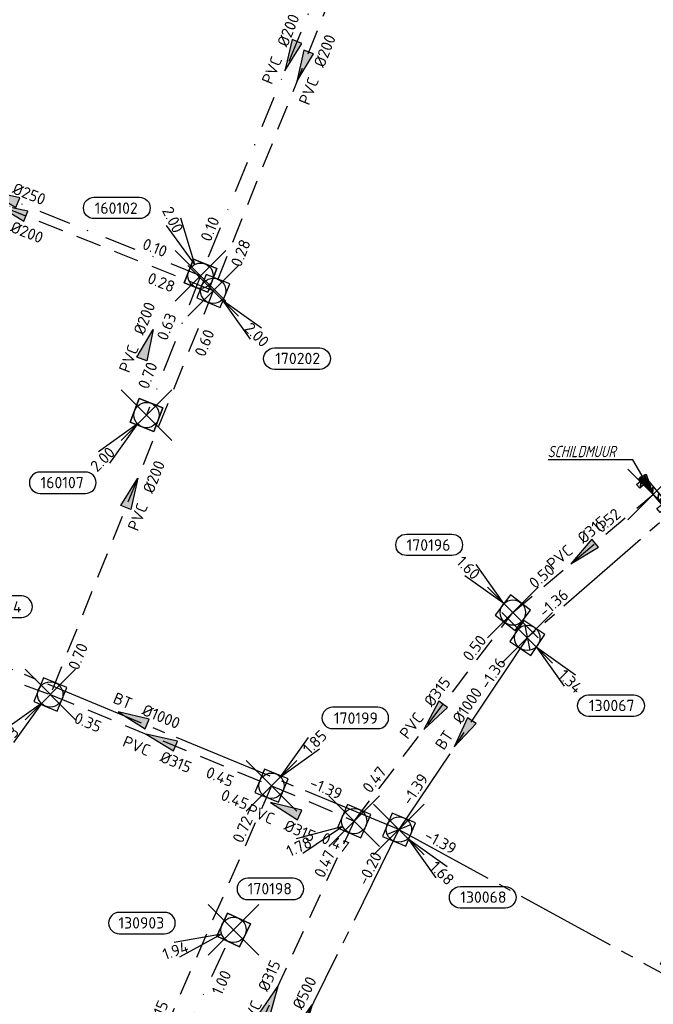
# Model space of a CAD drawing. Header units: metres. Extents: x 153343 to 157271, y 461673 to 467005.
# Tile 159 of 191: x 154210 to 154285, y 466529 to 466646. Entities that reach past the tile are written whole.
import ezdxf
from ezdxf.enums import TextEntityAlignment as Align

# ---------------------------------------------------------------- set-up
doc = ezdxf.new("R2010")
doc.units = ezdxf.units.M
doc.header["$LTSCALE"] = 0.75
doc.header["$PDMODE"] = 3
doc.header["$PDSIZE"] = 3
for name, pattern in [('RI-GWA_BETON', [22, 16, -2, 2, -2]), ('RI-HWA_PVC', [6.4, 4, -2.4]), ('RI-VWA_PVC', [11, 5, -3, 0, -3])]:
    doc.linetypes.add(name, pattern=pattern)
doc.layers.get('0').update_dxf_attribs({"lineweight": 25})
doc.layers.get('defpoints').update_dxf_attribs({"lineweight": 25})
for name, color, linetype in [('B-OI-RI-AANPIJLING', 1, 'Continuous'), ('B-OI-RI-GWA_RIOOLPUT_INSPECTIEPUT-S @ 0.75', 11, 'Continuous'), ('B-OI-RI-GWA_TRANSPORTLEIDING_BETON_1000-G', 11, 'RI-GWA_BETON'), ('B-OI-RI-GWA_TRANSPORTLEIDING_BETON_500-G', 11, 'RI-GWA_BETON'), ('B-OI-RI-HWA_PUTNUMMER-S @ 0.75', 151, 'Continuous'), ('B-OI-RI-HWA_TRANSPORTLEIDING_PVC_200-G', 151, 'RI-HWA_PVC'), ('B-OI-RI-HWA_TRANSPORTLEIDING_PVC_315-G', 151, 'RI-HWA_PVC'), ('B-OI-RI-VWA_PUTNUMMER-S @ 0.75', 33, 'Continuous'), ('B-OI-RI-VWA_TRANSPORTLEIDING_PVC_200-G', 33, 'RI-VWA_PVC'), ('B-OI-RI-VWA_TRANSPORTLEIDING_PVC_250-G', 33, 'RI-VWA_PVC')]:
    doc.layers.add(name, color=color, linetype=linetype)
for name, color, linetype, lineweight in [('B-OI-RI-GWA_PUTNUMMER-S @ 0.75', 11, 'Continuous', 25), ('B-OI-RI-GWA_STROOMRICHTING-S @ 0.75', 11, 'Continuous', 25), ('B-OI-RI-HWA_RIOOLPUT_INSPECTIEPUT-S', 151, 'Continuous', 25), ('B-OI-RI-HWA_SCHILDMUUR-S @ 0.75', 151, 'Continuous', 25), ('B-OI-RI-HWA_STROOMRICHTING-S @ 0.75', 151, 'Continuous', 25), ('B-OI-RI-VWA_RIOOLPUT_INSPECTIEPUT_BETON-S', 33, 'Continuous', 25), ('B-OI-RI-VWA_STROOMRICHTING-S @ 0.75', 33, 'Continuous', 25), ('N-OI-RI-BIJZONDERDERHEDEN-T18', 134, 'Continuous', 18)]:
    doc.layers.add(name, color=color, linetype=linetype, lineweight=lineweight)
doc.layers.add('inspectieput', color=7, linetype='Continuous', plot=False)
doc.layers.add('schildmuur', color=7, linetype='Continuous', plot=False)
doc.styles.add('NLCS-ISO', font='isocpeur.ttf')
doc.styles.add('NLCS-ISO-M750-T18_CURSIEF', font='NLCS-ISO.ttf', dxfattribs={"oblique": 15, "height": 1.35})

# ---------------------------------------------------------------- blocks, each defined once
blk = doc.blocks.new('*U178')
at = {"ltscale": 0.1}
blk.add_hatch(color=256, dxfattribs=at).paths.add_polyline_path([(-2.5, 0), (2.5, -0.83), (2.5, 0.83)])
at = {"ltscale": 0.1, "flags": 128}
blk.add_lwpolyline([(-2.5, 0), (2.5, -0.83), (2.5, 0.83)], close=True, dxfattribs=at)
at = {"ltscale": 0.1, "style": 'NLCS-ISO'}
for tag, p in [('BOBL', (-9.55, -3.24)), ('MAT', (-1, -3.74))]:
    blk.add_attdef(tag, text='', height=1.8, dxfattribs=at).set_placement(p, align=Align.BOTTOM_RIGHT)
for tag, p in [('DIA', (1, -3.74)), ('BOBR', (8.61, -3.24))]:
    blk.add_attdef(tag, text='', height=1.8, dxfattribs=at).set_placement(p, align=Align.BOTTOM_LEFT)
at = {"layer": 'defpoints', "ltscale": 0.1, "style": 'NLCS-ISO', "flags": 1}
blk.add_attdef('JVA', text='', height=1.8, dxfattribs=at).set_placement((0, -1), align=Align.TOP_CENTER)
blk = doc.blocks.new('*U186')
at = {"ltscale": 0.1}
blk.add_hatch(color=256, dxfattribs=at).paths.add_polyline_path([(2.5, 0), (-2.5, -0.83), (-2.5, 0.83)])
at = {"ltscale": 0.1, "flags": 128}
blk.add_lwpolyline([(2.5, 0), (-2.5, -0.83), (-2.5, 0.83)], close=True, dxfattribs=at)
at = {"ltscale": 0.1, "style": 'NLCS-ISO'}
for tag, p in [('BOBL', (-25.03, -3.24)), ('MAT', (-1, -3.74))]:
    blk.add_attdef(tag, text='', height=1.8, dxfattribs=at).set_placement(p, align=Align.BOTTOM_RIGHT)
for tag, p in [('DIA', (1, -3.74)), ('BOBR', (24.08, -3.23))]:
    blk.add_attdef(tag, text='', height=1.8, dxfattribs=at).set_placement(p, align=Align.BOTTOM_LEFT)
at = {"layer": 'defpoints', "ltscale": 0.1, "style": 'NLCS-ISO', "flags": 1}
blk.add_attdef('JVA', text='', height=1.8, dxfattribs=at).set_placement((0, -1), align=Align.TOP_CENTER)
blk = doc.blocks.new('*U29')
at = {"ltscale": 0.1}
blk.add_hatch(color=256, dxfattribs=at).paths.add_polyline_path([(-2.5, 0), (2.5, -0.83), (2.5, 0.83)])
at = {"ltscale": 0.1, "flags": 128}
blk.add_lwpolyline([(-2.5, 0), (2.5, -0.83), (2.5, 0.83)], close=True, dxfattribs=at)
at = {"ltscale": 0.1, "style": 'NLCS-ISO'}
for tag, p in [('BOBL', (-25.04, -3.24)), ('MAT', (-1, -3.74))]:
    blk.add_attdef(tag, text='', height=1.8, dxfattribs=at).set_placement(p, align=Align.BOTTOM_RIGHT)
for tag, p in [('DIA', (1, -3.74)), ('BOBR', (24.09, -3.23))]:
    blk.add_attdef(tag, text='', height=1.8, dxfattribs=at).set_placement(p, align=Align.BOTTOM_LEFT)
at = {"layer": 'defpoints', "ltscale": 0.1, "style": 'NLCS-ISO', "flags": 1}
blk.add_attdef('JVA', text='', height=1.8, dxfattribs=at).set_placement((0, -1), align=Align.TOP_CENTER)
blk = doc.blocks.new('*U30')
at = {"ltscale": 0.1}
blk.add_hatch(color=256, dxfattribs=at).paths.add_polyline_path([(-2.5, 0), (2.5, -0.83), (2.5, 0.83)])
at = {"ltscale": 0.1, "flags": 128}
blk.add_lwpolyline([(-2.5, 0), (2.5, -0.83), (2.5, 0.83)], close=True, dxfattribs=at)
at = {"ltscale": 0.1, "style": 'NLCS-ISO'}
for tag, p in [('BOBR', (27.83, 0.02)), ('DIA', (1, -3.74))]:
    blk.add_attdef(tag, text='', height=1.8, dxfattribs=at).set_placement(p, align=Align.BOTTOM_LEFT)
for tag, p in [('BOBL', (-28.78, -3.24)), ('MAT', (-1, -3.74))]:
    blk.add_attdef(tag, text='', height=1.8, dxfattribs=at).set_placement(p, align=Align.BOTTOM_RIGHT)
at = {"layer": 'defpoints', "ltscale": 0.1, "style": 'NLCS-ISO', "flags": 1}
blk.add_attdef('JVA', text='', height=1.8, dxfattribs=at).set_placement((0, -1), align=Align.TOP_CENTER)
blk = doc.blocks.new('*U32')
at = {"ltscale": 0.1}
blk.add_hatch(color=256, dxfattribs=at).paths.add_polyline_path([(2.5, 0), (-2.5, -0.83), (-2.5, 0.83)])
at = {"ltscale": 0.1, "flags": 128}
blk.add_lwpolyline([(2.5, 0), (-2.5, -0.83), (-2.5, 0.83)], close=True, dxfattribs=at)
at = {"ltscale": 0.1, "style": 'NLCS-ISO'}
for tag, p in [('BOBL', (-34.76, 0)), ('MAT', (-1, 0.5))]:
    blk.add_attdef(tag, text='', height=1.8, dxfattribs=at).set_placement(p, align=Align.BOTTOM_RIGHT)
for tag, p in [('DIA', (1, 0.5)), ('BOBR', (33.81, -0.02))]:
    blk.add_attdef(tag, text='', height=1.8, dxfattribs=at).set_placement(p, align=Align.BOTTOM_LEFT)
at = {"layer": 'defpoints', "ltscale": 0.1, "style": 'NLCS-ISO', "flags": 1}
blk.add_attdef('JVA', text='', height=1.8, dxfattribs=at).set_placement((0, -1), align=Align.TOP_CENTER)
blk = doc.blocks.new('*U37')
at = {"ltscale": 0.1}
blk.add_hatch(color=256, dxfattribs=at).paths.add_polyline_path([(-2.5, 0), (2.5, -0.83), (2.5, 0.83)])
at = {"ltscale": 0.1, "flags": 128}
blk.add_lwpolyline([(-2.5, 0), (2.5, -0.83), (2.5, 0.83)], close=True, dxfattribs=at)
at = {"ltscale": 0.1, "style": 'NLCS-ISO'}
for tag, p in [('BOBL', (-5.66, -3.24)), ('MAT', (-1, -3.74))]:
    blk.add_attdef(tag, text='', height=1.8, dxfattribs=at).set_placement(p, align=Align.BOTTOM_RIGHT)
for tag, p in [('DIA', (1, -3.74)), ('BOBR', (7.22, -3.24))]:
    blk.add_attdef(tag, text='', height=1.8, dxfattribs=at).set_placement(p, align=Align.BOTTOM_LEFT)
at = {"layer": 'defpoints', "ltscale": 0.1, "style": 'NLCS-ISO', "flags": 1}
blk.add_attdef('JVA', text='', height=1.8, dxfattribs=at).set_placement((0, -1), align=Align.TOP_CENTER)
blk = doc.blocks.new('*U38')
at = {"ltscale": 0.1}
blk.add_hatch(color=256, dxfattribs=at).paths.add_polyline_path([(2.5, 0), (-2.5, -0.83), (-2.5, 0.83)])
at = {"ltscale": 0.1, "flags": 128}
blk.add_lwpolyline([(2.5, 0), (-2.5, -0.83), (-2.5, 0.83)], close=True, dxfattribs=at)
at = {"ltscale": 0.1, "style": 'NLCS-ISO'}
for tag, p in [('BOBL', (-21.95, 0)), ('MAT', (-1, 0.5))]:
    blk.add_attdef(tag, text='', height=1.8, dxfattribs=at).set_placement(p, align=Align.BOTTOM_RIGHT)
for tag, p in [('DIA', (1, 0.5)), ('BOBR', (21.01, -0.01))]:
    blk.add_attdef(tag, text='', height=1.8, dxfattribs=at).set_placement(p, align=Align.BOTTOM_LEFT)
at = {"layer": 'defpoints', "ltscale": 0.1, "style": 'NLCS-ISO', "flags": 1}
blk.add_attdef('JVA', text='', height=1.8, dxfattribs=at).set_placement((0, -1), align=Align.TOP_CENTER)
blk = doc.blocks.new('*U33')
at = {"ltscale": 0.1}
blk.add_hatch(color=256, dxfattribs=at).paths.add_polyline_path([(-2.5, 0), (2.5, -0.83), (2.5, 0.83)])
at = {"ltscale": 0.1, "flags": 128}
blk.add_lwpolyline([(-2.5, 0), (2.5, -0.83), (2.5, 0.83)], close=True, dxfattribs=at)
at = {"ltscale": 0.1, "style": 'NLCS-ISO'}
for tag, p in [('BOBL', (-11.36, 0)), ('MAT', (-1, 0.5))]:
    blk.add_attdef(tag, text='', height=1.8, dxfattribs=at).set_placement(p, align=Align.BOTTOM_RIGHT)
for tag, p in [('DIA', (1, 0.5)), ('BOBR', (10.41, 0))]:
    blk.add_attdef(tag, text='', height=1.8, dxfattribs=at).set_placement(p, align=Align.BOTTOM_LEFT)
at = {"layer": 'defpoints', "ltscale": 0.1, "style": 'NLCS-ISO', "flags": 1}
blk.add_attdef('JVA', text='', height=1.8, dxfattribs=at).set_placement((0, -1), align=Align.TOP_CENTER)
blk = doc.blocks.new('*U34')
at = {"ltscale": 0.1}
blk.add_hatch(color=256, dxfattribs=at).paths.add_polyline_path([(-2.5, 0), (2.5, -0.83), (2.5, 0.83)])
at = {"ltscale": 0.1, "flags": 128}
blk.add_lwpolyline([(-2.5, 0), (2.5, -0.83), (2.5, 0.83)], close=True, dxfattribs=at)
at = {"ltscale": 0.1, "style": 'NLCS-ISO'}
for tag, p in [('BOBL', (-5.14, 0)), ('MAT', (-1, 0.5))]:
    blk.add_attdef(tag, text='', height=1.8, dxfattribs=at).set_placement(p, align=Align.BOTTOM_RIGHT)
for tag, p in [('DIA', (1, 0.5)), ('BOBR', (4.2, 0.01))]:
    blk.add_attdef(tag, text='', height=1.8, dxfattribs=at).set_placement(p, align=Align.BOTTOM_LEFT)
at = {"layer": 'defpoints', "ltscale": 0.1, "style": 'NLCS-ISO', "flags": 1}
blk.add_attdef('JVA', text='', height=1.8, dxfattribs=at).set_placement((0, -1), align=Align.TOP_CENTER)
blk = doc.blocks.new('*U2345')
at = {"ltscale": 0.1}
blk.add_hatch(color=256, dxfattribs=at).paths.add_polyline_path([(2.5, 0), (-2.5, -0.83), (-2.5, 0.83)])
at = {"ltscale": 0.1, "flags": 128}
blk.add_lwpolyline([(2.5, 0), (-2.5, -0.83), (-2.5, 0.83)], close=True, dxfattribs=at)
at = {"ltscale": 0.1, "style": 'NLCS-ISO'}
for tag, p in [('MAT', (-1, 0.5)), ('BOBL', (-2.46, -3.24))]:
    blk.add_attdef(tag, text='', height=1.8, dxfattribs=at).set_placement(p, align=Align.BOTTOM_RIGHT)
for tag, p in [('DIA', (1, 0.5)), ('BOBR', (1.51, -3.24))]:
    blk.add_attdef(tag, text='', height=1.8, dxfattribs=at).set_placement(p, align=Align.BOTTOM_LEFT)
at = {"layer": 'defpoints', "ltscale": 0.1, "style": 'NLCS-ISO', "flags": 1}
blk.add_attdef('JVA', text='', height=1.8, dxfattribs=at).set_placement((0, -1), align=Align.TOP_CENTER)
blk = doc.blocks.new('*U2346')
at = {"ltscale": 0.1}
blk.add_hatch(color=256, dxfattribs=at).paths.add_polyline_path([(-2.5, 0), (2.5, -0.83), (2.5, 0.83)])
at = {"ltscale": 0.1, "flags": 128}
blk.add_lwpolyline([(-2.5, 0), (2.5, -0.83), (2.5, 0.83)], close=True, dxfattribs=at)
at = {"ltscale": 0.1, "style": 'NLCS-ISO'}
for tag, p in [('BOBL', (-24.26, 0)), ('MAT', (-1, 0.5))]:
    blk.add_attdef(tag, text='', height=1.8, dxfattribs=at).set_placement(p, align=Align.BOTTOM_RIGHT)
for tag, p in [('DIA', (1, 0.5)), ('BOBR', (23.31, -0.01))]:
    blk.add_attdef(tag, text='', height=1.8, dxfattribs=at).set_placement(p, align=Align.BOTTOM_LEFT)
at = {"layer": 'defpoints', "ltscale": 0.1, "style": 'NLCS-ISO', "flags": 1}
blk.add_attdef('JVA', text='', height=1.8, dxfattribs=at).set_placement((0, -1), align=Align.TOP_CENTER)
blk = doc.blocks.new('*U2343')
at = {"ltscale": 0.1}
blk.add_hatch(color=256, dxfattribs=at).paths.add_polyline_path([(-2.5, 0), (2.5, -0.83), (2.5, 0.83)])
at = {"ltscale": 0.1, "flags": 128}
blk.add_lwpolyline([(-2.5, 0), (2.5, -0.83), (2.5, 0.83)], close=True, dxfattribs=at)
at = {"ltscale": 0.1, "style": 'NLCS-ISO'}
for tag, p in [('BOBL', (-28.15, 0)), ('MAT', (-1, 0.5))]:
    blk.add_attdef(tag, text='', height=1.8, dxfattribs=at).set_placement(p, align=Align.BOTTOM_RIGHT)
for tag, p in [('DIA', (1, 0.5)), ('BOBR', (27.2, -0.01))]:
    blk.add_attdef(tag, text='', height=1.8, dxfattribs=at).set_placement(p, align=Align.BOTTOM_LEFT)
at = {"layer": 'defpoints', "ltscale": 0.1, "style": 'NLCS-ISO', "flags": 1}
blk.add_attdef('JVA', text='', height=1.8, dxfattribs=at).set_placement((0, -1), align=Align.TOP_CENTER)
blk = doc.blocks.new('*U2228')
at = {"ltscale": 0.1}
blk.add_hatch(color=256, dxfattribs=at).paths.add_polyline_path([(-2.5, 0), (2.5, -0.83), (2.5, 0.83)])
at = {"ltscale": 0.1, "flags": 128}
blk.add_lwpolyline([(-2.5, 0), (2.5, -0.83), (2.5, 0.83)], close=True, dxfattribs=at)
at = {"ltscale": 0.1, "style": 'NLCS-ISO'}
for tag, p in [('BOBL', (-11.42, -3.24)), ('MAT', (-1, -3.74))]:
    blk.add_attdef(tag, text='', height=1.8, dxfattribs=at).set_placement(p, align=Align.BOTTOM_RIGHT)
for tag, p in [('DIA', (1, -3.74)), ('BOBR', (10.48, -3.24))]:
    blk.add_attdef(tag, text='', height=1.8, dxfattribs=at).set_placement(p, align=Align.BOTTOM_LEFT)
at = {"layer": 'defpoints', "ltscale": 0.1, "style": 'NLCS-ISO', "flags": 1}
blk.add_attdef('JVA', text='', height=1.8, dxfattribs=at).set_placement((0, -1), align=Align.TOP_CENTER)
blk = doc.blocks.new('*U387')
at = {"ltscale": 0.1}
blk.add_hatch(color=256, dxfattribs=at).paths.add_polyline_path([(-2.5, 0), (2.5, -0.83), (2.5, 0.83)])
at = {"ltscale": 0.1, "flags": 128}
blk.add_lwpolyline([(-2.5, 0), (2.5, -0.83), (2.5, 0.83)], close=True, dxfattribs=at)
at = {"ltscale": 0.1, "style": 'NLCS-ISO'}
for tag, p in [('BOBL', (-25.96, 0)), ('MAT', (-1, 0.5))]:
    blk.add_attdef(tag, text='', height=1.8, dxfattribs=at).set_placement(p, align=Align.BOTTOM_RIGHT)
for tag, p in [('DIA', (1, 0.5)), ('BOBR', (29.85, -0.01))]:
    blk.add_attdef(tag, text='', height=1.8, dxfattribs=at).set_placement(p, align=Align.BOTTOM_LEFT)
at = {"layer": 'defpoints', "ltscale": 0.1, "style": 'NLCS-ISO', "flags": 1}
blk.add_attdef('JVA', text='', height=1.8, dxfattribs=at).set_placement((0, -1), align=Align.TOP_CENTER)
blk = doc.blocks.new('*U388')
at = {"ltscale": 0.1, "style": 'NLCS-ISO'}
for tag, p in [('BOBL', (-40.73, 0)), ('MAT', (-1, 0.5))]:
    blk.add_attdef(tag, text='', height=1.8, dxfattribs=at).set_placement(p, align=Align.BOTTOM_RIGHT)
for tag, p in [('DIA', (1, 0.5)), ('BOBR', (39.78, -0.02))]:
    blk.add_attdef(tag, text='', height=1.8, dxfattribs=at).set_placement(p, align=Align.BOTTOM_LEFT)
at = {"layer": 'defpoints', "ltscale": 0.1, "style": 'NLCS-ISO', "flags": 1}
blk.add_attdef('JVA', text='', height=1.8, dxfattribs=at).set_placement((0, -1), align=Align.TOP_CENTER)
blk = doc.blocks.new('*U389')
at = {"ltscale": 0.1}
blk.add_hatch(color=256, dxfattribs=at).paths.add_polyline_path([(2.5, 0), (-2.5, -0.83), (-2.5, 0.83)])
at = {"ltscale": 0.1, "flags": 128}
blk.add_lwpolyline([(2.5, 0), (-2.5, -0.83), (-2.5, 0.83)], close=True, dxfattribs=at)
at = {"ltscale": 0.1, "style": 'NLCS-ISO'}
for tag, p in [('BOBL', (-24.05, 0)), ('MAT', (-1, 0.5))]:
    blk.add_attdef(tag, text='', height=1.8, dxfattribs=at).set_placement(p, align=Align.BOTTOM_RIGHT)
for tag, p in [('DIA', (1, 0.5)), ('BOBR', (23.11, -0.01))]:
    blk.add_attdef(tag, text='', height=1.8, dxfattribs=at).set_placement(p, align=Align.BOTTOM_LEFT)
at = {"layer": 'defpoints', "ltscale": 0.1, "style": 'NLCS-ISO', "flags": 1}
blk.add_attdef('JVA', text='', height=1.8, dxfattribs=at).set_placement((0, -1), align=Align.TOP_CENTER)
blk = doc.blocks.new('*U379')
at = {"ltscale": 0.1}
blk.add_hatch(color=256, dxfattribs=at).paths.add_polyline_path([(-2.5, 0), (2.5, -0.83), (2.5, 0.83)])
at = {"ltscale": 0.1, "flags": 128}
blk.add_lwpolyline([(-2.5, 0), (2.5, -0.83), (2.5, 0.83)], close=True, dxfattribs=at)
at = {"ltscale": 0.1, "style": 'NLCS-ISO'}
for tag, p in [('BOBL', (-8.87, 0)), ('MAT', (-1, 0.5))]:
    blk.add_attdef(tag, text='', height=1.8, dxfattribs=at).set_placement(p, align=Align.BOTTOM_RIGHT)
for tag, p in [('DIA', (1, 0.5)), ('BOBR', (7.93, 0))]:
    blk.add_attdef(tag, text='', height=1.8, dxfattribs=at).set_placement(p, align=Align.BOTTOM_LEFT)
at = {"layer": 'defpoints', "ltscale": 0.1, "style": 'NLCS-ISO', "flags": 1}
blk.add_attdef('JVA', text='', height=1.8, dxfattribs=at).set_placement((0, -1), align=Align.TOP_CENTER)
blk = doc.blocks.new('*U390')
at = {"ltscale": 0.1}
blk.add_hatch(color=256, dxfattribs=at).paths.add_polyline_path([(-2.5, 0), (2.5, -0.83), (2.5, 0.83)])
at = {"ltscale": 0.1, "flags": 128}
blk.add_lwpolyline([(-2.5, 0), (2.5, -0.83), (2.5, 0.83)], close=True, dxfattribs=at)
at = {"ltscale": 0.1, "style": 'NLCS-ISO'}
for tag, p in [('BOBL', (-24.5, 0)), ('MAT', (-1, 0.5))]:
    blk.add_attdef(tag, text='', height=1.8, dxfattribs=at).set_placement(p, align=Align.BOTTOM_RIGHT)
for tag, p in [('DIA', (1, 0.5)), ('BOBR', (23.55, -0.01))]:
    blk.add_attdef(tag, text='', height=1.8, dxfattribs=at).set_placement(p, align=Align.BOTTOM_LEFT)
at = {"layer": 'defpoints', "ltscale": 0.1, "style": 'NLCS-ISO', "flags": 1}
blk.add_attdef('JVA', text='', height=1.8, dxfattribs=at).set_placement((0, -1), align=Align.TOP_CENTER)
blk = doc.blocks.new('B-SRI-PUT_HWA-SO')
at = {"lineweight": -3, "flags": 128}
blk.add_lwpolyline([(-2, -2), (2, -2), (2, 2), (-2, 2)], close=True, dxfattribs=at)
at = {"lineweight": -3}
blk.add_circle((0, 0), 2, dxfattribs=at)
blk = doc.blocks.new('*U241')
for q in [(-7.6, -5.83), (-5.83, -7.6)]:
    blk.add_line((-1.41, -1.41), q)
blk.add_lwpolyline([(-16.81, -12.39), (-9.65, -12.39, 1), (-9.65, -9.01), (-16.81, -9.01, 1)], format="xyb", close=True)
at = {"ltscale": 0.1, "style": 'NLCS-ISO'}
blk.add_attdef('PUTHGT', text='', height=1.8, rotation=45, dxfattribs=at).set_placement((-8.44, -8.48), align=Align.MIDDLE_LEFT)
blk.add_attdef('PUTNR', text='', height=1.8, dxfattribs=at).set_placement((-13.33, -8.87), align=Align.MIDDLE_CENTER)
blk = doc.blocks.new('*U247')
for q in [(5.83, -7.6), (7.6, -5.83)]:
    blk.add_line((1.41, -1.41), q)
blk.add_lwpolyline([(16.81, -12.39), (9.65, -12.39, -1), (9.65, -9.01), (16.81, -9.01, -1)], format="xyb", close=True)
at = {"ltscale": 0.1, "style": 'NLCS-ISO'}
blk.add_attdef('PUTHGT', text='', height=1.8, rotation=315, dxfattribs=at).set_placement((5.39, -5.43), align=Align.MIDDLE_LEFT)
blk.add_attdef('PUTNR', text='', height=1.8, dxfattribs=at).set_placement((13.33, -8.87), align=Align.MIDDLE_CENTER)
blk = doc.blocks.new('*U428')
for q in [(5.83, 7.6), (7.6, 5.83)]:
    blk.add_line((1.41, 1.41), q)
blk.add_lwpolyline([(16.81, 12.39), (9.65, 12.39, 1), (9.65, 9.01), (16.81, 9.01, 1)], format="xyb", close=True)
at = {"ltscale": 0.1, "style": 'NLCS-ISO'}
blk.add_attdef('PUTHGT', text='', height=1.8, rotation=45, dxfattribs=at).set_placement((5.39, 5.43), align=Align.MIDDLE_LEFT)
blk.add_attdef('PUTNR', text='', height=1.8, dxfattribs=at).set_placement((13.33, 10.67), align=Align.MIDDLE_CENTER)
blk = doc.blocks.new('*U430')
for q in [(-9.16, -2.81), (-8.12, -5.09)]:
    blk.add_line((-1.82, -0.83), q)
blk.add_lwpolyline([(-16.81, -12.39), (-9.65, -12.39, 1), (-9.65, -9.01), (-16.81, -9.01, 1)], format="xyb", close=True)
at = {"ltscale": 0.1, "style": 'NLCS-ISO'}
blk.add_attdef('PUTHGT', text='', height=1.8, rotation=24.5613, dxfattribs=at).set_placement((-10.87, -5), align=Align.MIDDLE_LEFT)
blk.add_attdef('PUTNR', text='', height=1.8, dxfattribs=at).set_placement((-13.33, -8.87), align=Align.MIDDLE_CENTER)
blk = doc.blocks.new('SRI-SCHILDMUUR-SO')
for p, q in [((-4, 8.89), (2.26, 14.5)), ((-4, 8.35), (2.86, 14.5)), ((-4, 2.18), (0, 5.76)), ((-4, 1.64), (0, 5.23)), ((-4, -4.54), (0, -0.95)), ((-4, -5.07), (0, -1.49)), ((-4, -11.25), (0, -7.67)), ((-4, -11.79), (0, -8.2)), ((-0.14, -14.5), (4.33, -10.5)), ((0.46, -14.5), (4.93, -10.5))]:
    blk.add_line(p, q)
blk.add_lwpolyline([(4.93, 10.5), (0, 10.5), (0, -10.5), (4.93, -10.5), (4.93, -14.5), (-4, -14.5), (-4, 14.5), (4.93, 14.5)], close=True)
blk = doc.blocks.new('*U255')
for q in [(-5.83, 7.6), (-7.6, 5.83)]:
    blk.add_line((-1.41, 1.41), q)
blk.add_lwpolyline([(-16.81, 12.39), (-9.65, 12.39, -1), (-9.65, 9.01), (-16.81, 9.01, -1)], format="xyb", close=True)
at = {"ltscale": 0.1, "style": 'NLCS-ISO'}
blk.add_attdef('PUTNR', text='', height=1.8, dxfattribs=at).set_placement((-13.33, 10.67), align=Align.MIDDLE_CENTER)
blk.add_attdef('PUTHGT', text='', height=1.8, rotation=315, dxfattribs=at).set_placement((-8.44, 8.48), align=Align.MIDDLE_LEFT)
blk = doc.blocks.new('*U264')
for q in [(-7.6, -5.83), (-5.83, -7.6)]:
    blk.add_line((-1.41, -1.41), q)
blk.add_lwpolyline([(-16.81, -12.39), (-9.65, -12.39, 1), (-9.65, -9.01), (-16.81, -9.01, 1)], format="xyb", close=True)
at = {"ltscale": 0.1, "style": 'NLCS-ISO'}
blk.add_attdef('PUTHGT', text='', height=1.8, rotation=45, dxfattribs=at).set_placement((-8.44, -8.48), align=Align.MIDDLE_LEFT)
blk.add_attdef('PUTNR', text='', height=1.8, dxfattribs=at).set_placement((-13.33, -8.87), align=Align.MIDDLE_CENTER)
blk = doc.blocks.new('*U511')
for q in [(-5.37, 7.94), (-3.13, 9.06)]:
    blk.add_line((-0.89, 1.79), q)
blk.add_lwpolyline([(-16.81, 12.39), (-9.65, 12.39, -1), (-9.65, 9.01), (-16.81, 9.01, -1)], format="xyb", close=True)
at = {"ltscale": 0.1, "style": 'NLCS-ISO'}
blk.add_attdef('PUTNR', text='', height=1.8, dxfattribs=at).set_placement((-13.33, 10.67), align=Align.MIDDLE_CENTER)
blk.add_attdef('PUTHGT', text='', height=1.8, rotation=296.5695, dxfattribs=at).set_placement((-5.33, 10.72), align=Align.MIDDLE_LEFT)
blk = doc.blocks.new('*U282')
for q in [(-9.38, -1.97), (-8.55, -4.33)]:
    blk.add_line((-1.89, -0.66), q)
blk.add_lwpolyline([(-18.04, -0.61), (-10.88, -0.61, 1), (-10.88, 2.77), (-18.04, 2.77, 1)], format="xyb", close=True)
at = {"ltscale": 0.1, "style": 'NLCS-ISO'}
blk.add_attdef('PUTNR', text='', height=1.8, dxfattribs=at).set_placement((-14.56, 2.91), align=Align.MIDDLE_CENTER)
blk.add_attdef('PUTHGT', text='', height=1.8, rotation=19.3525, dxfattribs=at).set_placement((-11.28, -3.99), align=Align.MIDDLE_LEFT)
blk = doc.blocks.new('*U312')
for q in [(5.83, 7.6), (7.6, 5.83)]:
    blk.add_line((1.41, 1.41), q)
blk.add_lwpolyline([(16, 5.61), (8.85, 5.61, 1), (8.85, 2.23), (16, 2.23, 1)], format="xyb", close=True)
at = {"ltscale": 0.1, "style": 'NLCS-ISO'}
blk.add_attdef('PUTHGT', text='', height=1.8, rotation=45, dxfattribs=at).set_placement((5.39, 5.43), align=Align.MIDDLE_LEFT)
blk.add_attdef('PUTNR', text='', height=1.8, dxfattribs=at).set_placement((12.53, 3.89), align=Align.MIDDLE_CENTER)
blk = doc.blocks.new('B-SRI-PUT_GWA-SO')
blk.add_line((-1.41, -1.41), (1.41, 1.41))
at = {"lineweight": -3, "flags": 128}
blk.add_lwpolyline([(2, -2), (2, 2), (-2, 2), (-2, -2)], close=True, dxfattribs=at)
at = {"lineweight": -3}
blk.add_circle((0, 0), 2, dxfattribs=at)
blk = doc.blocks.new('*U273')
for q in [(5.83, -7.6), (7.6, -5.83)]:
    blk.add_line((1.41, -1.41), q)
blk.add_lwpolyline([(16.81, -12.39), (9.65, -12.39, -1), (9.65, -9.01), (16.81, -9.01, -1)], format="xyb", close=True)
at = {"ltscale": 0.1, "style": 'NLCS-ISO'}
blk.add_attdef('PUTHGT', text='', height=1.8, rotation=315, dxfattribs=at).set_placement((5.39, -5.43), align=Align.MIDDLE_LEFT)
blk.add_attdef('PUTNR', text='', height=1.8, dxfattribs=at).set_placement((13.33, -8.87), align=Align.MIDDLE_CENTER)
blk = doc.blocks.new('B-SRI-PUT_VWA-SO')
at = {"flags": 128}
blk.add_lwpolyline([(-2, 2), (2, 2), (2, -2), (-2, -2)], close=True, dxfattribs=at)
at = {"lineweight": -3, "flags": 128}
blk.add_lwpolyline([(2, -2), (2, 2), (-2, 2), (-2, -2)], close=True, dxfattribs=at)
at = {"lineweight": -3}
blk.add_circle((0, 0), 2, dxfattribs=at)

msp = doc.modelspace()

# ---------------------------------------------------------------- linework, layer by layer
at = {"layer": 'B-OI-RI-AANPIJLING', "transparency": 33554610, "flags": 128}
msp.add_lwpolyline([(154285.01, 466589.6), (154283.31, 466591.5), (154284.19, 466592.01), (154285.01, 466589.6), (154284.04, 466591.93), (154283.89, 466591.84), (154285.01, 466589.6), (154283.6, 466591.67), (154283.45, 466591.58), (154285.01, 466589.6), (154282.62, 466593.68), (154272.56, 466593.68)], dxfattribs=at)
at = {"layer": 'B-OI-RI-GWA_TRANSPORTLEIDING_BETON_1000-G', "transparency": 33554610}
for p, q in [((154308.4, 466605.9), (154270.1, 466572.6)), ((154254.9, 466549.9), (154198.21, 466573.36)), ((154270.1, 466572.6), (154254.9, 466549.9)), ((154254.9, 466549.9), (154320.83, 466513.94))]:
    msp.add_line(p, q, dxfattribs=at)
at = {"layer": 'B-OI-RI-GWA_TRANSPORTLEIDING_BETON_500-G', "transparency": 33554610}
msp.add_line((154254.9, 466549.9), (154232.7, 466505), dxfattribs=at)
at = {"layer": 'B-OI-RI-HWA_TRANSPORTLEIDING_PVC_200-G', "transparency": 33554610}
for p, q in [((154254.1, 466666.8), (154232.9, 466613.7)), ((154232.9, 466613.7), (154185, 466632.8)), ((154232.9, 466613.7), (154213.6, 466565.9))]:
    msp.add_line(p, q, dxfattribs=at)
at = {"layer": 'B-OI-RI-HWA_TRANSPORTLEIDING_PVC_315-G', "transparency": 33554610}
for p, q in [((154268.4, 466575.6), (154285.01, 466589.6)), ((154165.5, 466583.6), (154213.6, 466565.9)), ((154249.6, 466550.9), (154268.4, 466575.6)), ((154213.6, 466565.9), (154239.8, 466555.1)), ((154239.8, 466555.1), (154213.3, 466494.5)), ((154239.8, 466555.1), (154249.6, 466550.9)), ((154249.6, 466550.9), (154229.9, 466508.3))]:
    msp.add_line(p, q, dxfattribs=at)
at = {"layer": 'B-OI-RI-VWA_TRANSPORTLEIDING_PVC_200-G', "transparency": 33554610}
for p, q in [((154252.8, 466667.5), (154231.4, 466615.5)), ((154231.4, 466615.5), (154225, 466599)), ((154222.13, 466509.8), (154235.3, 466538.02))]:
    msp.add_line(p, q, dxfattribs=at)
at = {"layer": 'B-OI-RI-VWA_TRANSPORTLEIDING_PVC_250-G', "transparency": 33554610}
msp.add_line((154231.4, 466615.5), (154184.6, 466634.2), dxfattribs=at)
at = {"layer": 'inspectieput', "color": 0, "transparency": 33554610}
for p in [(154231.4, 466615.5), (154232.9, 466613.7), (154225, 466599), (154268.4, 466575.6), (154270.1, 466572.6), (154213.6, 466565.9), (154239.8, 466555.1), (154249.6, 466550.9), (154254.9, 466549.9), (154235.3, 466538.02)]:
    msp.add_point(p, dxfattribs=at)
at = {"layer": 'inspectieput'}
for p in [(154231.4, 466615.5), (154231.4, 466615.5), (154232.9, 466613.7), (154232.9, 466613.7), (154225, 466599), (154225, 466599), (154268.4, 466575.6), (154268.4, 466575.6), (154270.1, 466572.6), (154270.1, 466572.6), (154213.6, 466565.9), (154213.6, 466565.9), (154239.8, 466555.1), (154239.8, 466555.1), (154249.6, 466550.9), (154249.6, 466550.9), (154254.9, 466549.9), (154254.9, 466549.9), (154235.3, 466538.02), (154235.3, 466538.02)]:
    msp.add_point(p, dxfattribs=at)
at = {"layer": 'schildmuur', "color": 0, "transparency": 33554610}
msp.add_point((154285.01, 466589.6), dxfattribs=at)

# ---------------------------------------------------------------- block references
at = {"layer": 'B-OI-RI-GWA_PUTNUMMER-S @ 0.75', "color": 0, "transparency": 33554610, "xscale": 0.75, "yscale": 0.75, "zscale": 0.75}
msp.add_blockref('*U312', (154198.21, 466573.36), dxfattribs=at).add_auto_attribs({'PUTNR': '130104', 'PUTHGT': '1.96'})
at = {"layer": 'B-OI-RI-GWA_PUTNUMMER-S @ 0.75', "color": 0, "transparency": 33554610}
ref = msp.add_blockref('*U273', (154270.1, 466572.6), dxfattribs=dict(at, xscale=0.75, yscale=0.75, zscale=0.75))
ref.add_attrib('PUTNR', '130067', dxfattribs={"layer": '0', "ltscale": 0.1, "height": 1.35, "style": 'NLCS-ISO'}).set_placement((154280.1, 466564.6), align=Align.MIDDLE_CENTER)
ref.add_attrib('PUTHGT', '1.34', dxfattribs={"layer": '0', "ltscale": 0.1, "height": 1.35, "rotation": 315, "style": 'NLCS-ISO'}).set_placement((154274.14, 466568.53), align=Align.MIDDLE_LEFT)
ref = msp.add_blockref('*U273', (154254.9, 466549.9), dxfattribs=dict(at, xscale=0.75, yscale=0.75, zscale=0.75))
ref.add_attrib('PUTNR', '130068', dxfattribs={"layer": '0', "ltscale": 0.1, "height": 1.35, "style": 'NLCS-ISO'}).set_placement((154264.9, 466541.9), align=Align.MIDDLE_CENTER)
ref.add_attrib('PUTHGT', '1.68', dxfattribs={"layer": '0', "ltscale": 0.1, "height": 1.35, "rotation": 315, "style": 'NLCS-ISO'}).set_placement((154258.94, 466545.83), align=Align.MIDDLE_LEFT)
at = {"layer": 'B-OI-RI-GWA_RIOOLPUT_INSPECTIEPUT-S @ 0.75', "color": 0, "transparency": 33554610}
for p, xscale, yscale, zscale, rotation in [((154270.1, 466572.6), 0.75, 0.75, 0.75, 236.1935960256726), ((154254.9, 466549.9), 0.7500000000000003, 0.7500000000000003, 0.7500000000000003, 157.5187802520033)]:
    msp.add_blockref('B-SRI-PUT_GWA-SO', p, dxfattribs=dict(at, xscale=xscale, yscale=yscale, zscale=zscale, rotation=rotation))
at = {"layer": 'B-OI-RI-GWA_RIOOLPUT_INSPECTIEPUT-S @ 0.75', "xscale": 0.75, "yscale": 0.75, "zscale": 0.75}
for p, rotation in [((154270.1, 466572.6), 236.1935960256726), ((154270.1, 466572.6), 236.1935960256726), ((154254.9, 466549.9), 157.5187802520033), ((154254.9, 466549.9), 157.5187802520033)]:
    msp.add_blockref('B-SRI-PUT_GWA-SO', p, dxfattribs=dict(at, rotation=rotation))
at = {"layer": 'B-OI-RI-GWA_STROOMRICHTING-S @ 0.75', "color": 0, "transparency": 33554610}
for name, p, xscale, yscale, zscale, rotation, values in [('*U390', (154289.25, 466589.25), 0.7500000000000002, 0.7500000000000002, 0.7500000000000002, 41.00538299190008, {'MAT': 'BT', 'DIA': '%%c1000', 'BOBL': '-1.36', 'BOBR': '-1.33'}), ('*U387', (154223.35, 466563.11), 0.75, 0.75, 0.75, 337.5187802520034, {'MAT': 'BT', 'DIA': '%%c1000', 'BOBL': '-1.44', 'BOBR': '-1.39'}), ('*U379', (154262.5, 466561.25), 0.7499999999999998, 0.7499999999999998, 0.7499999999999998, 56.1935960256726, {'MAT': 'BT', 'DIA': '%%c1000', 'BOBL': '-1.39', 'BOBR': '-1.36'}), ('*U388', (154287.86, 466531.92), 0.75, 0.75, 0.75, 331.3907581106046, {'MAT': 'BT', 'DIA': '%%c1000', 'BOBL': '-1.39', 'BOBR': '-1.39'}), ('*U389', (154243.8, 466527.45), 0.75, 0.75, 0.75, 63.69073185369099, {'MAT': 'BT', 'DIA': '%%c500', 'BOBL': '-0.10', 'BOBR': '-0.20'})]:
    msp.add_blockref(name, p, dxfattribs=dict(at, xscale=xscale, yscale=yscale, zscale=zscale, rotation=rotation)).add_auto_attribs(values)
at = {"layer": 'B-OI-RI-HWA_PUTNUMMER-S @ 0.75', "color": 0, "transparency": 33554610}
ref = msp.add_blockref('*U247', (154232.9, 466613.7), dxfattribs=dict(at, xscale=0.75, yscale=0.75, zscale=0.75))
ref.add_attrib('PUTNR', '170202', dxfattribs={"layer": '0', "ltscale": 0.1, "height": 1.35, "style": 'NLCS-ISO'}).set_placement((154242.9, 466605.7), align=Align.MIDDLE_CENTER)
ref.add_attrib('PUTHGT', '2.00', dxfattribs={"layer": '0', "ltscale": 0.1, "height": 1.35, "rotation": 315, "style": 'NLCS-ISO'}).set_placement((154236.94, 466609.63), align=Align.MIDDLE_LEFT)
at = {"layer": 'B-OI-RI-HWA_PUTNUMMER-S @ 0.75', "color": 0, "transparency": 33554610, "xscale": 0.75, "yscale": 0.75, "zscale": 0.75}
for name, p, values in [('*U255', (154268.4, 466575.6), {'PUTNR': '170196', 'PUTHGT': '1.60'}), ('*U428', (154239.8, 466555.1), {'PUTNR': '170199', 'PUTHGT': '1.85'})]:
    msp.add_blockref(name, p, dxfattribs=at).add_auto_attribs(values)
at = {"layer": 'B-OI-RI-HWA_PUTNUMMER-S @ 0.75', "color": 0, "transparency": 33554610}
ref = msp.add_blockref('*U241', (154213.6, 466565.9), dxfattribs=dict(at, xscale=0.75, yscale=0.75, zscale=0.75))
ref.add_attrib('PUTNR', '170205', dxfattribs={"layer": '0', "ltscale": 0.1, "height": 1.35, "style": 'NLCS-ISO'}).set_placement((154203.6, 466557.9), align=Align.MIDDLE_CENTER)
ref.add_attrib('PUTHGT', '2.03', dxfattribs={"layer": '0', "ltscale": 0.1, "height": 1.35, "rotation": 45, "style": 'NLCS-ISO'}).set_placement((154207.27, 466559.54), align=Align.MIDDLE_LEFT)
ref = msp.add_blockref('*U430', (154249.6, 466550.9), dxfattribs=dict(at, xscale=0.75, yscale=0.75, zscale=0.75))
ref.add_attrib('PUTNR', '170198', dxfattribs={"layer": '0', "ltscale": 0.1, "height": 1.35, "style": 'NLCS-ISO'}).set_placement((154239.6, 466542.9), align=Align.MIDDLE_CENTER)
ref.add_attrib('PUTHGT', '1.78', dxfattribs={"layer": '0', "ltscale": 0.1, "height": 1.35, "rotation": 24.5613, "style": 'NLCS-ISO'}).set_placement((154241.69, 466547.26), align=Align.MIDDLE_LEFT)
at = {"layer": 'B-OI-RI-HWA_RIOOLPUT_INSPECTIEPUT-S', "transparency": 33554610}
for p, xscale, yscale, zscale, rotation in [((154232.9, 466613.7), 0.7499999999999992, 0.7499999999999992, 0.7499999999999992, 248.0128339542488), ((154232.9, 466613.7), 0.7499999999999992, 0.7499999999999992, 0.7499999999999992, 248.0128339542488), ((154232.9, 466613.7), 0.7499999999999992, 0.7499999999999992, 0.7499999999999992, 248.0128339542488), ((154268.4, 466575.6), 0.7499999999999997, 0.7499999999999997, 0.7499999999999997, 232.7240179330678), ((154268.4, 466575.6), 0.7499999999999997, 0.7499999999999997, 0.7499999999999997, 232.7240179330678), ((154268.4, 466575.6), 0.7499999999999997, 0.7499999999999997, 0.7499999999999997, 232.7240179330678), ((154213.6, 466565.9), 0.75, 0.75, 0.75, 337.5978704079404), ((154213.6, 466565.9), 0.75, 0.75, 0.75, 337.5978704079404), ((154213.6, 466565.9), 0.75, 0.75, 0.75, 337.5978704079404), ((154239.8, 466555.1), 0.7499999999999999, 0.7499999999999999, 0.7499999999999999, 157.5978704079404), ((154239.8, 466555.1), 0.7499999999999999, 0.7499999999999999, 0.7499999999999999, 157.5978704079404), ((154239.8, 466555.1), 0.7499999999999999, 0.7499999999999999, 0.7499999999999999, 157.5978704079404), ((154249.6, 466550.9), 0.7499999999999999, 0.7499999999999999, 0.7499999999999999, 156.8014094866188), ((154249.6, 466550.9), 0.7499999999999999, 0.7499999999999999, 0.7499999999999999, 156.8014094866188), ((154249.6, 466550.9), 0.7499999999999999, 0.7499999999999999, 0.7499999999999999, 156.8014094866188)]:
    msp.add_blockref('B-SRI-PUT_HWA-SO', p, dxfattribs=dict(at, xscale=xscale, yscale=yscale, zscale=zscale, rotation=rotation))
at = {"layer": 'B-OI-RI-HWA_SCHILDMUUR-S @ 0.75', "color": 0, "transparency": 33554610, "xscale": 0.15, "yscale": 0.15, "zscale": 0.15, "rotation": 220.12639168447}
msp.add_blockref('SRI-SCHILDMUUR-SO', (154285.01, 466589.6), dxfattribs=at)
at = {"layer": 'B-OI-RI-HWA_STROOMRICHTING-S @ 0.75', "color": 0, "transparency": 33554610}
for name, p, xscale, yscale, zscale, rotation, values in [('*U30', (154243.5, 466640.25), 0.75, 0.75, 0.75, 68.2358076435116, {'MAT': 'PVC', 'DIA': '%%c200', 'BOBL': '0.28', 'BOBR': '0.39'}), ('*U29', (154208.95, 466623.25), 0.75, 0.75, 0.75, 338.2604872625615, {'MAT': 'PVC', 'DIA': '%%c200', 'BOBL': '0.18', 'BOBR': '0.28'}), ('*U186', (154223.25, 466589.8), 0.75, 0.75, 0.75, 68.01283395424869, {'MAT': 'PVC', 'DIA': '%%c200', 'BOBL': '0.70', 'BOBR': '0.60'}), ('*U34', (154276.7, 466582.6), 0.7499999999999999, 0.7499999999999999, 0.7499999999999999, 40.12639168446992, {'MAT': 'PVC', 'DIA': '%%c315', 'BOBL': '0.50', 'BOBR': '0.52'}), ('*U33', (154259, 466563.25), 0.75, 0.75, 0.75, 52.72401793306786, {'MAT': 'PVC', 'DIA': '%%c315', 'BOBL': '0.47', 'BOBR': '0.50'}), ('*U178', (154226.7, 466560.5), 0.75, 0.75, 0.75, 337.5978704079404, {'MAT': 'PVC', 'DIA': '%%c315', 'BOBL': '0.35', 'BOBR': '0.45'}), ('*U37', (154241.42, 466552.38), 0.75, 0.75, 0.75, 336.8014094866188, {'MAT': 'PVC', 'DIA': '%%c315', 'BOBL': '0.45', 'BOBR': '0.47'}), ('*U32', (154226.55, 466524.8), 0.7499999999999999, 0.7499999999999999, 0.7499999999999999, 66.380542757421, {'MAT': 'PVC', 'DIA': '%%c315', 'BOBL': '0.87', 'BOBR': '0.72'}), ('*U38', (154239.75, 466529.6), 0.75, 0.75, 0.75, 65.1822286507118, {'MAT': 'PVC', 'DIA': '%%c315', 'BOBL': '0.58', 'BOBR': '0.47'})]:
    msp.add_blockref(name, p, dxfattribs=dict(at, xscale=xscale, yscale=yscale, zscale=zscale, rotation=rotation)).add_auto_attribs(values)
at = {"layer": 'B-OI-RI-VWA_PUTNUMMER-S @ 0.75', "color": 0, "transparency": 33554610, "xscale": 0.75, "yscale": 0.75, "zscale": 0.75}
msp.add_blockref('*U511', (154231.4, 466615.5), dxfattribs=at).add_auto_attribs({'PUTNR': '160102', 'PUTHGT': '2.00'})
at = {"layer": 'B-OI-RI-VWA_PUTNUMMER-S @ 0.75', "color": 0, "transparency": 33554610}
ref = msp.add_blockref('*U264', (154225, 466599), dxfattribs=dict(at, xscale=0.75, yscale=0.75, zscale=0.75))
ref.add_attrib('PUTNR', '160107', dxfattribs={"layer": '0', "ltscale": 0.1, "height": 1.35, "style": 'NLCS-ISO'}).set_placement((154215, 466591), align=Align.MIDDLE_CENTER)
ref.add_attrib('PUTHGT', '2.00', dxfattribs={"layer": '0', "ltscale": 0.1, "height": 1.35, "rotation": 45, "style": 'NLCS-ISO'}).set_placement((154218.67, 466592.64), align=Align.MIDDLE_LEFT)
ref = msp.add_blockref('*U282', (154235.3, 466538.02), dxfattribs=dict(at, xscale=0.75, yscale=0.75, zscale=0.75))
ref.add_attrib('PUTNR', '130903', dxfattribs={"layer": '0', "ltscale": 0.1, "height": 1.35, "style": 'NLCS-ISO'}).set_placement((154224.38, 466538.85), align=Align.MIDDLE_CENTER)
ref.add_attrib('PUTHGT', '1.94', dxfattribs={"layer": '0', "ltscale": 0.1, "height": 1.35, "rotation": 19.3525, "style": 'NLCS-ISO'}).set_placement((154226.97, 466535.07), align=Align.MIDDLE_LEFT)
at = {"layer": 'B-OI-RI-VWA_RIOOLPUT_INSPECTIEPUT_BETON-S', "transparency": 33554610}
for p, xscale, yscale, zscale, rotation in [((154231.4, 466615.5), 0.7500000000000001, 0.7500000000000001, 0.7500000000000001, 248.7997833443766), ((154225, 466599), 0.75, 0.75, 0.75, 68.79978334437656), ((154235.3, 466538.02), 0.75, 0.75, 0.75, 244.9819950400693)]:
    msp.add_blockref('B-SRI-PUT_VWA-SO', p, dxfattribs=dict(at, xscale=xscale, yscale=yscale, zscale=zscale, rotation=rotation))
at = {"layer": 'B-OI-RI-VWA_STROOMRICHTING-S @ 0.75', "color": 0, "transparency": 33554610, "xscale": 0.75, "yscale": 0.75, "zscale": 0.75}
for name, p, rotation, values in [('*U2343', (154242.1, 466641.5), 67.63094944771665, {'MAT': 'PVC', 'DIA': '%%c200', 'BOBL': '0.10', 'BOBR': '0.28'}), ('*U2346', (154208, 466624.85), 338.2197017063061, {'MAT': 'PVC', 'DIA': '%%c250', 'BOBL': '0.01', 'BOBR': '0.10'}), ('*U2345', (154225.12, 466607.39), 68.79978334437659, {'MAT': 'PVC', 'DIA': '%%c200', 'BOBL': '0.70', 'BOBR': '0.63'}), ('*U2228', (154228.71, 466523.91), 64.98199504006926, {'MAT': 'PVC', 'DIA': '%%c200', 'BOBL': '0.77', 'BOBR': '1.00'})]:
    msp.add_blockref(name, p, dxfattribs=dict(at, rotation=rotation)).add_auto_attribs(values)

# ---------------------------------------------------------------- texts
at = {"layer": 'N-OI-RI-BIJZONDERDERHEDEN-T18', "transparency": 33554610, "style": 'NLCS-ISO-M750-T18_CURSIEF', "oblique": 15, "width": 0.8}
msp.add_text('SCHILDMUUR', height=1.35, dxfattribs=at).set_placement((154272.52, 466594))

doc.saveas('drawing.dxf')
